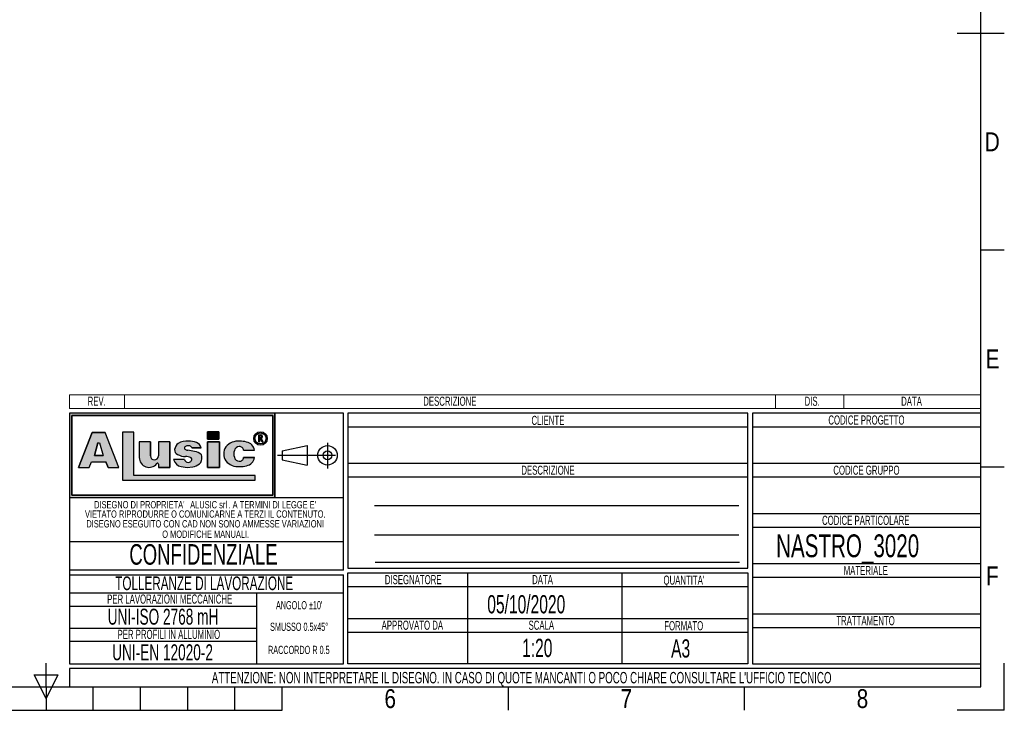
# Model space of a CAD drawing. Header units: millimetres. Extents: x 0 to 420, y 0 to 297.
# Tile 3 of 7: x 204 to 420, y 0 to 151. Entities that reach past the tile are written whole.
import ezdxf
from ezdxf.enums import TextEntityAlignment as Align

# ---------------------------------------------------------------- set-up
doc = ezdxf.new("R2010")
doc.units = ezdxf.units.MM
doc.linetypes.add('CENTERX2', pattern=[20.319999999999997, 12.7, -2.54, 2.54, -2.54])
doc.layers.add('CARTIGLIO', color=140, linetype='Continuous')
doc.styles.add('SLDTEXTSTYLE0', font='TXT', dxfattribs={"width": 0.6382978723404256})
doc.styles.add('SLDTEXTSTYLE1', font='TXT', dxfattribs={"width": 0.675})
doc.styles.add('SLDTEXTSTYLE2', font='TXT', dxfattribs={"width": 0.8214676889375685})

# ---------------------------------------------------------------- blocks, each defined once
blk = doc.blocks.new('SW_NOTE_0')
at = {"layer": 'CARTIGLIO', "color": 0, "insert": (1.968085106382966, 2.578135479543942), "char_height": 2, "attachment_point": 2, "style": 'SLDTEXTSTYLE0'}
blk.add_mtext('DIS.', dxfattribs=at)
blk = doc.blocks.new('SW_NOTE_0_1')
at = {"layer": 'CARTIGLIO', "color": 0, "insert": (7.101063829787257, 2.578135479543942), "char_height": 2, "attachment_point": 2, "style": 'SLDTEXTSTYLE0'}
blk.add_mtext('DESCRIZIONE', dxfattribs=at)
blk = doc.blocks.new('SW_NOTE_0_2')
at = {"layer": 'CARTIGLIO', "color": 0, "insert": (2.845744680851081, 2.578135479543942), "char_height": 2, "attachment_point": 2, "style": 'SLDTEXTSTYLE0'}
blk.add_mtext('DATA', dxfattribs=at)
blk = doc.blocks.new('SW_NOTE_0_3')
at = {"layer": 'CARTIGLIO', "color": 0, "insert": (2.34042553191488, 2.578135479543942), "char_height": 2, "attachment_point": 2, "style": 'SLDTEXTSTYLE0'}
blk.add_mtext('REV.', dxfattribs=at)
blk = doc.blocks.new('SW_NOTE_0_4')
at = {"layer": 'CARTIGLIO', "color": 0, "insert": (14.05585106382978, 4.511737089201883), "char_height": 3.5, "attachment_point": 2, "style": 'SLDTEXTSTYLE0'}
blk.add_mtext('UNI-EN 12020-2', dxfattribs=at)
blk = doc.blocks.new('SW_NOTE_0_5')
at = {"layer": 'CARTIGLIO', "color": 0, "insert": (13.85638297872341, 2.578135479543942), "char_height": 2, "attachment_point": 2, "style": 'SLDTEXTSTYLE0'}
blk.add_mtext('PER PROFILI IN ALLUMINIO', dxfattribs=at)
blk = doc.blocks.new('SW_NOTE_0_6')
at = {"layer": 'CARTIGLIO', "color": 0, "insert": (15.68484042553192, 4.511737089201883), "char_height": 3.5, "attachment_point": 2, "style": 'SLDTEXTSTYLE0'}
blk.add_mtext('UNI-ISO 2768 mH', dxfattribs=at)
blk = doc.blocks.new('SW_NOTE_0_7')
at = {"layer": 'CARTIGLIO', "color": 0, "insert": (18.30319148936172, 2.578135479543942), "char_height": 2, "attachment_point": 2, "style": 'SLDTEXTSTYLE0'}
blk.add_mtext('PER LAVORAZIONI MECCANICHE', dxfattribs=at)
blk = doc.blocks.new('SW_NOTE_0_8')
at = {"layer": 'CARTIGLIO', "color": 0, "insert": (8.569148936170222, 2.320321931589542), "char_height": 1.8, "attachment_point": 2, "style": 'SLDTEXTSTYLE0'}
blk.add_mtext('RACCORDO R 0.5', dxfattribs=at)
blk = doc.blocks.new('SW_NOTE_0_9')
at = {"layer": 'CARTIGLIO', "color": 0, "char_height": 1.6, "attachment_point": 2, "style": 'SLDTEXTSTYLE0'}
for s, insert in [('ALUSIC srl', (25.45120500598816, 2.062508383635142)), ("DISEGNO DI PROPRIETA'", (10.27659574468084, 2.062508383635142)), (". A TERMINI DI LEGGE E'", (39.41078027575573, 2.062508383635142))]:
    blk.add_mtext(s, dxfattribs=dict(at, insert=insert))
blk = doc.blocks.new('SW_NOTE_0_10')
at = {"layer": 'CARTIGLIO', "color": 0, "insert": (10.40425531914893, 2.062508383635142), "char_height": 1.6, "attachment_point": 2, "style": 'SLDTEXTSTYLE0'}
blk.add_mtext('O MODIFICHE MANUALI.', dxfattribs=at)
blk = doc.blocks.new('SW_NOTE_0_11')
at = {"layer": 'CARTIGLIO', "color": 0, "insert": (7.587765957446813, 2.320321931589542), "char_height": 1.8, "attachment_point": 2, "style": 'SLDTEXTSTYLE0'}
blk.add_mtext('SMUSSO 0.5x45°', dxfattribs=at)
blk = doc.blocks.new('SW_NOTE_0_12')
at = {"layer": 'CARTIGLIO', "color": 0, "insert": (27.3404255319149, 2.062508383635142), "char_height": 1.6, "attachment_point": 2, "style": 'SLDTEXTSTYLE0'}
blk.add_mtext('VIETATO RIPRODURRE O COMUNICARNE A TERZI IL CONTENUTO.', dxfattribs=at)
blk = doc.blocks.new('SW_NOTE_0_13')
at = {"layer": 'CARTIGLIO', "color": 0, "insert": (28.04255319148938, 2.062508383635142), "char_height": 1.6, "attachment_point": 2, "style": 'SLDTEXTSTYLE0'}
blk.add_mtext('DISEGNO ESEGUITO CON CAD NON SONO AMMESSE VARIAZIONI', dxfattribs=at)
blk = doc.blocks.new('SW_NOTE_0_14')
at = {"layer": 'CARTIGLIO', "color": 0, "insert": (21.07265624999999, 5.800804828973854), "char_height": 4.500000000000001, "attachment_point": 2, "style": 'SLDTEXTSTYLE1'}
blk.add_mtext('CONFIDENZIALE', dxfattribs=at)
blk = doc.blocks.new('SW_NOTE_0_15')
at = {"layer": 'CARTIGLIO', "color": 0, "insert": (23.93617021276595, 3.867203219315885), "char_height": 3, "attachment_point": 2, "style": 'SLDTEXTSTYLE0'}
blk.add_mtext('TOLLERANZE DI LAVORAZIONE', dxfattribs=at)
blk = doc.blocks.new('SW_NOTE_0_16')
at = {"layer": 'CARTIGLIO', "color": 0, "insert": (6.67819148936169, 2.320321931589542), "char_height": 1.8, "attachment_point": 2, "style": 'SLDTEXTSTYLE0'}
blk.add_mtext("ANGOLO ±10'", dxfattribs=at)
blk = doc.blocks.new('SW_NOTE_0_17')
at = {"layer": 'CARTIGLIO', "color": 0, "insert": (10.69148936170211, 2.578135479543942), "char_height": 2, "attachment_point": 2, "style": 'SLDTEXTSTYLE0'}
blk.add_mtext('CODICE PROGETTO', dxfattribs=at)
blk = doc.blocks.new('SW_NOTE_0_18')
at = {"layer": 'CARTIGLIO', "color": 0, "insert": (9.547872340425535, 2.578135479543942), "char_height": 2, "attachment_point": 2, "style": 'SLDTEXTSTYLE0'}
blk.add_mtext('CODICE GRUPPO', dxfattribs=at)
blk = doc.blocks.new('SW_NOTE_0_19')
at = {"layer": 'CARTIGLIO', "color": 0, "insert": (12.15425531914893, 2.578135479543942), "char_height": 2, "attachment_point": 2, "style": 'SLDTEXTSTYLE0'}
blk.add_mtext('CODICE PARTICOLARE', dxfattribs=at)
blk = doc.blocks.new('SW_NOTE_0_20')
at = {"layer": 'CARTIGLIO', "color": 0, "insert": (5.691489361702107, 2.578135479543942), "char_height": 2, "attachment_point": 2, "style": 'SLDTEXTSTYLE0'}
blk.add_mtext('MATERIALE', dxfattribs=at)
blk = doc.blocks.new('SW_NOTE_0_21')
at = {"layer": 'CARTIGLIO', "color": 0, "insert": (4.228723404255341, 2.578135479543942), "char_height": 2, "attachment_point": 2, "style": 'SLDTEXTSTYLE0'}
blk.add_mtext('CLIENTE', dxfattribs=at)
blk = doc.blocks.new('SW_NOTE_0_22')
at = {"layer": 'CARTIGLIO', "color": 0, "insert": (7.101063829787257, 2.578135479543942), "char_height": 2, "attachment_point": 2, "style": 'SLDTEXTSTYLE0'}
blk.add_mtext('DESCRIZIONE', dxfattribs=at)
blk = doc.blocks.new('SW_NOTE_0_23')
at = {"layer": 'CARTIGLIO', "color": 0, "insert": (5.558510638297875, 2.578135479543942), "char_height": 2, "attachment_point": 2, "style": 'SLDTEXTSTYLE0'}
blk.add_mtext("QUANTITA'", dxfattribs=at)
blk = doc.blocks.new('SW_NOTE_0_24')
at = {"layer": 'CARTIGLIO', "color": 0, "insert": (2.845744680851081, 2.578135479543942), "char_height": 2, "attachment_point": 2, "style": 'SLDTEXTSTYLE0'}
blk.add_mtext('DATA', dxfattribs=at)
blk = doc.blocks.new('SW_NOTE_0_25')
at = {"layer": 'CARTIGLIO', "color": 0, "insert": (7.606382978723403, 2.578135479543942), "char_height": 2, "attachment_point": 2, "style": 'SLDTEXTSTYLE0'}
blk.add_mtext('DISEGNATORE', dxfattribs=at)
blk = doc.blocks.new('SW_NOTE_0_26')
at = {"layer": 'CARTIGLIO', "color": 0, "insert": (5.398936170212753, 2.578135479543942), "char_height": 2, "attachment_point": 2, "style": 'SLDTEXTSTYLE0'}
blk.add_mtext('FORMATO', dxfattribs=at)
blk = doc.blocks.new('SW_NOTE_0_27')
at = {"layer": 'CARTIGLIO', "color": 0, "insert": (8.670212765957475, 2.578135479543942), "char_height": 2, "attachment_point": 2, "style": 'SLDTEXTSTYLE0'}
blk.add_mtext('APPROVATO DA', dxfattribs=at)
blk = doc.blocks.new('SW_NOTE_0_28')
at = {"layer": 'CARTIGLIO', "color": 0, "insert": (3.510638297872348, 2.578135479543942), "char_height": 2, "attachment_point": 2, "style": 'SLDTEXTSTYLE0'}
blk.add_mtext('SCALA', dxfattribs=at)
blk = doc.blocks.new('SW_NOTE_0_29')
at = {"layer": 'CARTIGLIO', "color": 0, "insert": (85.40558510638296, 3.222669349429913), "char_height": 2.5, "attachment_point": 2, "style": 'SLDTEXTSTYLE0'}
blk.add_mtext("ATTENZIONE: NON INTERPRETARE IL DISEGNO. IN CASO DI QUOTE MANCANTI O POCO CHIARE CONSULTARE L'UFFICIO TECNICO", dxfattribs=at)
blk = doc.blocks.new('SW_NOTE_0_30')
at = {"layer": 'CARTIGLIO', "color": 0, "insert": (7.526595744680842, 2.578135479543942), "char_height": 2, "attachment_point": 2, "style": 'SLDTEXTSTYLE0'}
blk.add_mtext('TRATTAMENTO', dxfattribs=at)
blk = doc.blocks.new('Cartiglio ALUSIC particolari STD')
at = {"layer": 'CARTIGLIO'}
h = blk.add_hatch(color=256, dxfattribs=at)
h.paths.add_polyline_path([(175.6752307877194, 247.7132947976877), (175.6752307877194, 229.2132947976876), (220.6752307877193, 229.2132947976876), (220.6752307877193, 247.7132947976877)], flags=0)
h.paths.add_polyline_path([(176.1752307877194, 229.7132947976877), (176.1752307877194, 247.2132947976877), (220.1752307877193, 247.2132947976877), (220.1752307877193, 229.7132947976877)], flags=0)
h = blk.add_hatch(color=256, dxfattribs=at)
h.paths.add_polyline_path([(179.9963944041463, 235.8207167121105), (180.465276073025, 237.0349162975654), (183.6345063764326, 237.0349162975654), (184.103388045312, 235.8207167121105), (186.455199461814, 235.8207167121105), (183.4874420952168, 243.5059174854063), (180.6123403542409, 243.5059174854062), (177.6445829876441, 235.8207167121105)], flags=0)
h.paths.add_polyline_path([(181.1002992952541, 238.4359343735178), (181.8750070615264, 241.1689926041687), (182.2247753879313, 241.1689926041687), (182.9994831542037, 238.4359343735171)], flags=0)
for points in [[(189.726070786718, 243.5099477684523), (187.2568362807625, 243.5099477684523), (187.2568362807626, 232.9839336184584), (216.346566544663, 232.9839336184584), (216.346566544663, 234.0739837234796), (189.726070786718, 234.0739837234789)], [(205.9157645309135, 243.6451419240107), (205.9157645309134, 242.0388308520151), (208.4026610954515, 242.0388308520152), (208.4026610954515, 243.6451419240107)], [(208.4880238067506, 241.3950893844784), (205.9157645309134, 241.3950893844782), (205.9157645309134, 235.8207167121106), (208.4880238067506, 235.8207167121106)]]:
    blk.add_hatch(color=256, dxfattribs=at).paths.add_polyline_path(points, flags=0)
h = blk.add_hatch(color=256, dxfattribs=at)
edge = h.paths.add_edge_path(flags=0)
edge.add_arc((217.4963133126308, 242.1652733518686), 1.479868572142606, 0, 360)
edge = h.paths.add_edge_path(flags=0)
edge.add_arc((217.4963133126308, 242.1652733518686), 1.214864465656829, 0, 360)
h = blk.add_hatch(color=256, dxfattribs=at)
edge = h.paths.add_edge_path(flags=0)
edge.add_arc((217.5944506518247, 242.5818626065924), 0.3723980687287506, 277.1406326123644, 450.0000000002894)
edge.add_line((217.5944506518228, 242.9542606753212), (217.1543350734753, 242.9542606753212))
edge.add_line((217.1543350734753, 242.9542606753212), (217.1543350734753, 241.4023140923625))
edge.add_line((217.1543350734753, 241.4023140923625), (217.3097420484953, 241.4023140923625))
edge.add_line((217.3097420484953, 241.4023140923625), (217.3097420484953, 242.2094645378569))
edge.add_line((217.3097420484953, 242.2094645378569), (217.4681345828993, 242.2094645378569))
edge.add_line((217.4681345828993, 242.2094645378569), (217.8753428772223, 241.4023140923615))
edge.add_line((217.8753428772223, 241.4023140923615), (218.0494071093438, 241.4023140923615))
edge.add_line((218.0494071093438, 241.4023140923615), (217.6407416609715, 242.212352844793))
edge = h.paths.add_edge_path(flags=0)
edge.add_line((217.3097420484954, 242.7988537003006), (217.5944506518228, 242.7988537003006))
edge.add_arc((217.5944506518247, 242.5818626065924), 0.2169910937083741, -90.00000000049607, 90.00000000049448, ccw=False)
edge.add_line((217.5944506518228, 242.3648715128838), (217.3097420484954, 242.3648715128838))
edge.add_line((217.3097420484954, 242.3648715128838), (217.3097420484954, 242.7988537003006))
h = blk.add_hatch(color=256, dxfattribs=at)
edge = h.paths.add_edge_path(flags=0)
edge.add_arc((194.2619790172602, 238.3328699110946), 0.8721260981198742, 180, 360, ccw=False)
edge.add_line((193.3898529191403, 238.3328699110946), (193.3898529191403, 241.3950893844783))
edge.add_line((193.3898529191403, 241.3950893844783), (190.9285191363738, 241.3950893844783))
edge.add_line((190.9285191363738, 241.3950893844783), (190.9285191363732, 237.9783312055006))
edge.add_arc((193.0861336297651, 237.9783312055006), 2.157614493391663, 180, 321.9680973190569)
edge.add_arc((194.9391651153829, 236.5289220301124), 0.1949400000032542, 3.751097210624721e-10, 141.9680973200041, ccw=False)
edge.add_line((195.1341051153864, 236.5289220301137), (195.1341051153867, 235.8207167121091))
edge.add_line((195.1341051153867, 235.8207167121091), (197.6148195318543, 235.8207167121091))
edge.add_line((197.6148195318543, 235.8207167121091), (197.6148195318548, 241.3950893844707))
edge.add_line((197.6148195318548, 241.3950893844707), (195.1341051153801, 241.3950893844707))
edge.add_line((195.1341051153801, 241.3950893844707), (195.1341051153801, 238.3328699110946))
h = blk.add_hatch(color=256, dxfattribs=at)
edge = h.paths.add_edge_path(flags=0)
edge.add_line((201.4260816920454, 235.8017439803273), (202.6657446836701, 235.9456470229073))
edge.add_arc((202.329266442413, 238.631519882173), 2.706867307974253, 277.1406456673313, 311.0032214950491)
edge.add_arc((203.4500368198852, 237.5679483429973), 1.178212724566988, 303.7868133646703, 347.8980612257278)
edge.add_arc((202.7591436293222, 237.8600682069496), 1.920162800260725, 343.693523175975, 381.4193527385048)
edge.add_arc((202.6211329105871, 236.5671389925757), 2.77207698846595, 46.00269433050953, 81.2509677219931)
edge.add_arc((194.8645641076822, 197.2610710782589), 42.83386613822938, 78.993004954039, 81.01866969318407)
edge.add_arc((201.791685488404, 241.2254031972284), 1.672976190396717, 238.7770991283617, 261.74465207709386, ccw=False)
edge.add_arc((201.2153024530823, 240.0677304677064), 0.3988810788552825, 114.64010585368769, 223.1865854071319, ccw=False)
edge.add_arc((201.6334056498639, 239.1857459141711), 1.374925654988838, 90.51660503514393, 115.1534325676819, ccw=False)
edge.add_arc((201.6831021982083, 239.5760411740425), 0.986530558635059, 50.694882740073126, 93.60864602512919, ccw=False)
edge.add_arc((201.9697940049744, 239.9445101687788), 0.519939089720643, 14.547573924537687, 49.4198797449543, ccw=False)
edge.add_line((202.4730635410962, 240.0751104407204), (204.4675927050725, 240.0751104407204))
edge.add_arc((203.0576035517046, 239.9357336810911), 1.416861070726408, 5.64532107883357, 71.38339334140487)
edge.add_arc((201.7960014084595, 236.355567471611), 5.212710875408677, 70.80435731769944, 90.86664277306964)
edge.add_arc((201.3918249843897, 237.7332340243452), 3.848224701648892, 85.15036290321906, 119.91204055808)
edge.add_arc((200.4630711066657, 239.596929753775), 1.774008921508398, 123.9309471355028, 174.9914571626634)
edge.add_arc((199.7112523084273, 239.6370426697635), 1.021881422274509, 173.5516105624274, 249.3813116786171)
edge.add_arc((201.1522143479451, 241.6000363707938), 3.430150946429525, 238.332046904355, 269.1908231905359)
edge.add_arc((201.2712411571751, 236.022650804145), 2.154096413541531, 64.99796384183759, 94.45891481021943, ccw=False)
edge.add_arc((202.0592687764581, 237.5956085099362), 0.398545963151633, -35.58612148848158, 72.11412463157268, ccw=False)
edge.add_arc((201.6903477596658, 237.6535955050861), 0.7512299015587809, 245.201083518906, 337.29941344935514, ccw=False)
edge.add_arc((201.6384661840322, 237.7297070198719), 0.8024620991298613, 192.55915917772, 250.8523518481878, ccw=False)
edge.add_line((200.8552053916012, 237.5552136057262), (198.4723136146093, 237.5552136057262))
edge.add_arc((200.5696156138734, 238.1164948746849), 2.1711085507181, 194.982434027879, 258.3364147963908)
edge.add_line((200.1306936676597, 235.9902164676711), (201.4260816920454, 235.8017439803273))
h = blk.add_hatch(color=256, dxfattribs=at)
edge = h.paths.add_edge_path(flags=0)
edge.add_arc((212.8489752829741, 238.2774034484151), 1.095489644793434, 191.1589777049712, 269.92854925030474, ccw=False)
edge.add_arc((213.9973597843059, 238.7808861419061), 2.335462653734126, 162.1599290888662, 197.8400709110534, ccw=False)
edge.add_arc((212.8489752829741, 239.284368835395), 1.095489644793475, 90.0714507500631, 168.8410222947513, ccw=False)
edge.add_arc((212.9558587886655, 239.5292842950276), 0.8574339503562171, 2.5666577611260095, 97.25285314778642, ccw=False)
edge.add_line((213.8124325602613, 239.5676816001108), (216.1889448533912, 239.5676816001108))
edge.add_arc((214.1254209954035, 239.3204036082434), 2.078287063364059, 6.833333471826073, 81.00039250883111)
edge.add_arc((213.0403652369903, 236.4056797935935), 5.163706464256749, 74.15176759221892, 91.31975036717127)
edge.add_arc((212.577937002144, 238.1509364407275), 3.434301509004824, 84.2596919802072, 140.8312604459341)
edge.add_arc((212.2748599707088, 238.7808861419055), 2.817144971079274, 146.8823062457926, 213.1176937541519)
edge.add_arc((212.5779370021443, 239.4108358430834), 3.434301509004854, 219.1687395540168, 275.7403080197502)
edge.add_arc((213.0403652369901, 241.1560924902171), 5.163706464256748, 268.6802496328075, 285.8482324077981)
edge.add_arc((214.1254209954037, 238.2413686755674), 2.078287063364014, 278.9996074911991, 353.1666665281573)
edge.add_line((216.1889448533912, 237.9940906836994), (213.8124325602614, 237.9940906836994))
edge.add_arc((212.9558587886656, 238.0324879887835), 0.8574339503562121, 262.7471468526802, 357.4333422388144, ccw=False)
at = {"color": 161, "linetype": 'Continuous', "lineweight": 18}
for p, q in [((175.6752307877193, 248.7132947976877), (175.6752307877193, 251.7132947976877)), ((175.6752307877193, 251.7132947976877), (375.3252307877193, 251.7132947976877)), ((187.6752307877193, 251.7132947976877), (187.6752307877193, 248.7132947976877)), ((330.3252307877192, 251.7132947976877), (330.3252307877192, 248.7132947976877)), ((345.3252307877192, 251.7132947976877), (345.3252307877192, 248.7132947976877)), ((375.3252307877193, 248.7132947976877), (375.3252307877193, 251.7132947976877)), ((175.6752307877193, 248.7132947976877), (375.3252307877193, 248.7132947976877))]:
    blk.add_line(p, q, dxfattribs=at)
at = {"layer": 'CARTIGLIO'}
for p, q in [((175.6752307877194, 247.7132947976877), (175.6752307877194, 229.2132947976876)), ((175.6752307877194, 247.7132947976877), (175.6752307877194, 192.7132947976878)), ((235.6752307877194, 247.7132947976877), (175.6752307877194, 247.7132947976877)), ((220.6752307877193, 247.7132947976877), (175.6752307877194, 247.7132947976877)), ((175.6752307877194, 247.7132947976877), (175.6752307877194, 229.2132947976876)), ((175.6752307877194, 247.7132947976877), (175.6752307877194, 213.2641084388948)), ((176.1752307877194, 229.7132947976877), (176.1752307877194, 247.2132947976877)), ((176.1752307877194, 247.2132947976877), (176.1752307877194, 229.7132947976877)), ((176.1752307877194, 247.2132947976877), (220.1752307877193, 247.2132947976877)), ((220.1752307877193, 247.2132947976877), (176.1752307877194, 247.2132947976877)), ((220.1752307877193, 247.2132947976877), (220.1752307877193, 229.7132947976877)), ((220.1752307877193, 229.7132947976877), (220.1752307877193, 247.2132947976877)), ((220.6752307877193, 229.2132947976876), (220.6752307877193, 247.7132947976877)), ((220.6752307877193, 247.7132947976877), (220.6752307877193, 229.2132947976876)), ((235.6752307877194, 213.2641084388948), (235.6752307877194, 247.7132947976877)), ((324.3252307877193, 247.7132947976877), (236.6752307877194, 247.7132947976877)), ((236.6752307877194, 247.7132947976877), (236.6752307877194, 213.7132947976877)), ((324.3252307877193, 213.7132947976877), (324.3252307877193, 247.7132947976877)), ((375.3252307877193, 247.7132947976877), (325.3252307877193, 247.7132947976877)), ((325.3252307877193, 247.7132947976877), (325.3252307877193, 192.7132947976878)), ((375.3252307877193, 192.7132947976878), (375.3252307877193, 247.7132947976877)), ((236.6752307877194, 244.7132947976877), (324.3252307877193, 244.7132947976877)), ((325.3252307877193, 244.7132947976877), (375.3252307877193, 244.7132947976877)), ((180.6123403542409, 243.5059174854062), (177.6445829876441, 235.8207167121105)), ((177.6445829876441, 235.8207167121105), (180.6123403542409, 243.5059174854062)), ((183.4874420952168, 243.5059174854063), (180.6123403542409, 243.5059174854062)), ((180.6123403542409, 243.5059174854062), (183.4874420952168, 243.5059174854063)), ((186.455199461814, 235.8207167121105), (183.4874420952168, 243.5059174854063)), ((186.455199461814, 235.8207167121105), (183.4874420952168, 243.5059174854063)), ((189.726070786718, 243.5099477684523), (187.2568362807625, 243.5099477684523)), ((187.2568362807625, 243.5099477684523), (187.2568362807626, 232.9839336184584)), ((189.726070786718, 243.5099477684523), (187.2568362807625, 243.5099477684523)), ((187.2568362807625, 243.5099477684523), (187.2568362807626, 232.9839336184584)), ((189.726070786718, 234.0739837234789), (189.726070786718, 243.5099477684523)), ((189.726070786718, 234.0739837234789), (189.726070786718, 243.5099477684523)), ((208.4026610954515, 243.6451419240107), (205.9157645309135, 243.6451419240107)), ((205.9157645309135, 243.6451419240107), (205.9157645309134, 242.0388308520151)), ((205.9157645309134, 242.0388308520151), (205.9157645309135, 243.6451419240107)), ((205.9157645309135, 243.6451419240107), (208.4026610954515, 243.6451419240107)), ((205.9157645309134, 242.0388308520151), (208.4026610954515, 242.0388308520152)), ((208.4026610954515, 242.0388308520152), (205.9157645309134, 242.0388308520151)), ((208.4026610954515, 243.6451419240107), (208.4026610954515, 242.0388308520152)), ((208.4026610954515, 242.0388308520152), (208.4026610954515, 243.6451419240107)), ((217.1543350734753, 241.4023140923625), (217.1543350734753, 242.9542606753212)), ((217.1543350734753, 241.4023140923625), (217.1543350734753, 242.9542606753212)), ((217.1543350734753, 242.9542606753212), (217.5944506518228, 242.9542606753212)), ((217.1543350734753, 242.9542606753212), (217.5944506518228, 242.9542606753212)), ((217.3097420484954, 242.7988537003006), (217.5944506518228, 242.7988537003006)), ((217.3097420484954, 242.3648715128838), (217.3097420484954, 242.7988537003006)), ((217.3097420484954, 242.3648715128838), (217.3097420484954, 242.7988537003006)), ((217.3097420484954, 242.7988537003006), (217.5944506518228, 242.7988537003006)), ((217.3097420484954, 242.3648715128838), (217.5944506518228, 242.3648715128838)), ((217.5944506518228, 242.3648715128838), (217.3097420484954, 242.3648715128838)), ((217.3097420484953, 242.2094645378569), (217.3097420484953, 241.4023140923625)), ((217.3097420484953, 241.4023140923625), (217.3097420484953, 242.2094645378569)), ((217.4681345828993, 242.2094645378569), (217.3097420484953, 242.2094645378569)), ((217.3097420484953, 242.2094645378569), (217.4681345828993, 242.2094645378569)), ((217.8753428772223, 241.4023140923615), (217.4681345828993, 242.2094645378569)), ((217.4681345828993, 242.2094645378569), (217.8753428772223, 241.4023140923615)), ((217.6407416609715, 242.212352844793), (218.0494071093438, 241.4023140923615)), ((217.6407416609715, 242.212352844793), (218.0494071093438, 241.4023140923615)), ((181.1002992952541, 238.4359343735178), (181.8750070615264, 241.1689926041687)), ((181.8750070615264, 241.1689926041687), (181.1002992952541, 238.4359343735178)), ((181.8750070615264, 241.1689926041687), (182.2247753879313, 241.1689926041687)), ((181.8750070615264, 241.1689926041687), (182.2247753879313, 241.1689926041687)), ((182.2247753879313, 241.1689926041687), (182.9994831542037, 238.4359343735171)), ((182.2247753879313, 241.1689926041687), (182.9994831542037, 238.4359343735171)), ((190.9285191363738, 241.3950893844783), (190.9285191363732, 237.9783312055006)), ((193.3898529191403, 241.3950893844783), (190.9285191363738, 241.3950893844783)), ((193.3898529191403, 241.3950893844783), (190.9285191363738, 241.3950893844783)), ((190.9285191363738, 241.3950893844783), (190.9285191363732, 237.9783312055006)), ((193.3898529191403, 238.3328699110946), (193.3898529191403, 241.3950893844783)), ((193.3898529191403, 241.3950893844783), (193.3898529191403, 238.3328699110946)), ((197.6148195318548, 241.3950893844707), (195.1341051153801, 241.3950893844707)), ((195.1341051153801, 241.3950893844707), (195.1341051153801, 238.3328699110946)), ((195.1341051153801, 241.3950893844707), (195.1341051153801, 238.3328699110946)), ((197.6148195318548, 241.3950893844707), (195.1341051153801, 241.3950893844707)), ((197.6148195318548, 241.3950893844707), (197.6148195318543, 235.8207167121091)), ((197.6148195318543, 235.8207167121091), (197.6148195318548, 241.3950893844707)), ((202.4730635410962, 240.0751104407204), (204.4675927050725, 240.0751104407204)), ((204.4675927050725, 240.0751104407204), (202.4730635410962, 240.0751104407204)), ((208.4880238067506, 241.3950893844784), (205.9157645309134, 241.3950893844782)), ((205.9157645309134, 241.3950893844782), (205.9157645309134, 235.8207167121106)), ((205.9157645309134, 241.3950893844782), (208.4880238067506, 241.3950893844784)), ((205.9157645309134, 235.8207167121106), (205.9157645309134, 241.3950893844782)), ((208.4880238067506, 235.8207167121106), (208.4880238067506, 241.3950893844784)), ((208.4880238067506, 241.3950893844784), (208.4880238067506, 235.8207167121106)), ((213.8124325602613, 239.5676816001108), (216.1889448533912, 239.5676816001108)), ((213.8124325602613, 239.5676816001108), (216.1889448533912, 239.5676816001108)), ((217.1543350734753, 241.4023140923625), (217.3097420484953, 241.4023140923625)), ((217.3097420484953, 241.4023140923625), (217.1543350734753, 241.4023140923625)), ((217.8753428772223, 241.4023140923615), (218.0494071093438, 241.4023140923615)), ((218.0494071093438, 241.4023140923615), (217.8753428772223, 241.4023140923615)), ((222.2665680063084, 239.420334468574), (227.759141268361, 240.6015329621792)), ((227.759141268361, 240.6015329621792), (227.7591412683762, 236.3250566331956)), ((182.9994831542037, 238.4359343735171), (181.1002992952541, 238.4359343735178)), ((181.1002992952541, 238.4359343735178), (182.9994831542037, 238.4359343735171)), ((200.8552053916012, 237.5552136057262), (198.4723136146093, 237.5552136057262)), ((200.8552053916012, 237.5552136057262), (198.4723136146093, 237.5552136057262)), ((216.1889448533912, 237.9940906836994), (213.8124325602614, 237.9940906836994)), ((213.8124325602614, 237.9940906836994), (216.1889448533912, 237.9940906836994)), ((222.2665680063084, 239.420334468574), (222.2665680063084, 237.5062551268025)), ((222.2665680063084, 237.5062551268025), (227.7591412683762, 236.3250566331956)), ((177.6445829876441, 235.8207167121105), (179.9963944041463, 235.8207167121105)), ((177.6445829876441, 235.8207167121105), (179.9963944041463, 235.8207167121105)), ((179.9963944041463, 235.8207167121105), (180.465276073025, 237.0349162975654)), ((179.9963944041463, 235.8207167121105), (180.465276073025, 237.0349162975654)), ((180.465276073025, 237.0349162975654), (183.6345063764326, 237.0349162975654)), ((180.465276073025, 237.0349162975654), (183.6345063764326, 237.0349162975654)), ((184.103388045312, 235.8207167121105), (183.6345063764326, 237.0349162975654)), ((183.6345063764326, 237.0349162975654), (184.103388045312, 235.8207167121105)), ((184.103388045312, 235.8207167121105), (186.455199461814, 235.8207167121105)), ((184.103388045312, 235.8207167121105), (186.455199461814, 235.8207167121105)), ((195.1341051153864, 236.5289220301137), (195.1341051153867, 235.8207167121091)), ((195.1341051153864, 236.5289220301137), (195.1341051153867, 235.8207167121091)), ((195.1341051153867, 235.8207167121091), (197.6148195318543, 235.8207167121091)), ((197.6148195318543, 235.8207167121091), (195.1341051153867, 235.8207167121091)), ((200.1306936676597, 235.9902164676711), (201.4260816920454, 235.8017439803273)), ((200.1306936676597, 235.9902164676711), (201.4260816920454, 235.8017439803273)), ((201.4260816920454, 235.8017439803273), (202.6657446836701, 235.9456470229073)), ((201.4260816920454, 235.8017439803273), (202.6657446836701, 235.9456470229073)), ((205.9157645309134, 235.8207167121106), (208.4880238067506, 235.8207167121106)), ((208.4880238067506, 235.8207167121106), (205.9157645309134, 235.8207167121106)), ((236.6752307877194, 236.7132947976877), (324.3252307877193, 236.7132947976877)), ((325.3252307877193, 236.7132947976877), (375.3252307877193, 236.7132947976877)), ((216.346566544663, 234.0739837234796), (189.726070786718, 234.0739837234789)), ((216.346566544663, 234.0739837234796), (189.726070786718, 234.0739837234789)), ((216.346566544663, 232.9839336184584), (216.346566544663, 234.0739837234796)), ((216.346566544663, 232.9839336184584), (216.346566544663, 234.0739837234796)), ((236.6752307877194, 233.7132947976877), (324.3252307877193, 233.7132947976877)), ((325.3252307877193, 233.7132947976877), (375.3252307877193, 233.7132947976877)), ((187.2568362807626, 232.9839336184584), (216.346566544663, 232.9839336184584)), ((187.2568362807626, 232.9839336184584), (216.346566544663, 232.9839336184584)), ((175.6752307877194, 229.2132947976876), (220.6752307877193, 229.2132947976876)), ((175.6752307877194, 229.2132947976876), (235.6752307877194, 229.2132947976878)), ((220.1752307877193, 229.7132947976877), (176.1752307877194, 229.7132947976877)), ((176.1752307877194, 229.7132947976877), (220.1752307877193, 229.7132947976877)), ((322.3252307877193, 227.3799614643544), (242.5002307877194, 227.3799614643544)), ((325.3252307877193, 225.7132947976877), (375.3252307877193, 225.7132947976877)), ((325.3252307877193, 222.7132947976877), (375.3252307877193, 222.7132947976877)), ((242.5002307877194, 221.0217416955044), (322.3252307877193, 221.0217416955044)), ((235.6752307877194, 219.4779138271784), (175.6752307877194, 219.4779138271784)), ((236.6752307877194, 213.7132947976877), (324.3252307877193, 213.7132947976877)), ((242.6228336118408, 215.0313303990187), (322.4478336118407, 215.0313303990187)), ((325.3252307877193, 214.7132947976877), (375.3252307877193, 214.7132947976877)), ((235.6752307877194, 213.2641084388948), (175.6752307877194, 213.2641084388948)), ((175.6752307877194, 212.2641084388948), (235.6752307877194, 212.2641084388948)), ((175.6752307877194, 212.2641084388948), (175.6752307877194, 192.7132947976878)), ((235.6752307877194, 192.7132947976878), (235.6752307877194, 212.2641084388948)), ((236.6752307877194, 212.7132947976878), (324.3252307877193, 212.7132947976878)), ((236.6752307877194, 192.7132947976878), (236.6752307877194, 212.7132947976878)), ((262.8472277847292, 212.7132947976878), (262.8472277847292, 192.7132947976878)), ((296.6722277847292, 212.7132947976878), (296.6722277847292, 192.7132947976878)), ((324.3252307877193, 212.7132947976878), (324.3252307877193, 192.7132947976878)), ((325.3252307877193, 211.7132947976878), (375.3252307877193, 211.7132947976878)), ((236.6752307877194, 209.7132947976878), (324.3252307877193, 209.7132947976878)), ((235.6612716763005, 208.2042541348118), (175.6612716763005, 208.2042541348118)), ((216.684767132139, 192.7132947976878), (216.684767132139, 208.2042541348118)), ((175.6752307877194, 205.3858848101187), (216.684767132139, 205.3858848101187)), ((325.3252307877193, 203.7132947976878), (375.3252307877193, 203.7132947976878)), ((236.6752307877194, 202.7132947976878), (324.3252307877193, 202.7132947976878)), ((325.3252307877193, 200.7132947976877), (375.3252307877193, 200.7132947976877)), ((216.684767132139, 200.4587744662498), (175.6752307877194, 200.4587744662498)), ((236.6752307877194, 199.7132947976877), (324.3252307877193, 199.7132947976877)), ((175.6891898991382, 197.6792182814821), (216.6987262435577, 197.6792182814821)), ((175.6752307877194, 192.7132947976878), (235.6752307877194, 192.7132947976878)), ((324.3252307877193, 192.7132947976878), (236.6752307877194, 192.7132947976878)), ((325.3252307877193, 192.7132947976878), (375.3252307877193, 192.7132947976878)), ((375.3252307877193, 191.7132947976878), (175.6752307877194, 191.7132947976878)), ((175.6752307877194, 191.7132947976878), (175.6752307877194, 187.7132947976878)), ((375.3252307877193, 187.7132947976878), (375.3252307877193, 191.7132947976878)), ((175.6752307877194, 187.7132947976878), (375.3252307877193, 187.7132947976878))]:
    blk.add_line(p, q, dxfattribs=at)
at = {"layer": 'CARTIGLIO', "linetype": 'CENTERX2'}
for p, q in [((232.1939749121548, 241.2151324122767), (232.1939749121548, 235.5497603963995)), ((221.2625504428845, 238.4632947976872), (235.0879111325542, 238.4632947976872))]:
    blk.add_line(p, q, dxfattribs=at)
at = {"layer": 'CARTIGLIO', "linetype": 'Continuous'}
blk.add_line((175.6736628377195, 187.7132947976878), (375.3252307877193, 187.7132947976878), dxfattribs=at)
at = {"layer": 'CARTIGLIO'}
for centre, radius in [((217.4963133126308, 242.1652733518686), 1.479868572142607), ((217.4963133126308, 242.1652733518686), 1.479868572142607), ((217.4963133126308, 242.1652733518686), 1.214864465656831), ((217.4963133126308, 242.1652733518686), 1.214864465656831), ((232.1939749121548, 238.4632947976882), 2.138238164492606), ((232.1939749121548, 238.4632947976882), 0.9570396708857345)]:
    blk.add_circle(centre, radius, dxfattribs=at)
for centre, radius, start, end in [((217.5944506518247, 242.5818626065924), 0.3723980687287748, 277.1406326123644, 90.00000000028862), ((217.5944506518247, 242.5818626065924), 0.3723980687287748, 277.1406326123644, 90.00000000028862), ((217.5944506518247, 242.5818626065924), 0.2169910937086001, 269.9999999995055, 90.00000000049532), ((217.5944506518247, 242.5818626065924), 0.2169910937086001, 269.9999999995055, 90.00000000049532), ((199.7112523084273, 239.6370426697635), 1.021881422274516, 173.5516105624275, 249.381311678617), ((199.7112523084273, 239.6370426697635), 1.021881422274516, 173.5516105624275, 249.381311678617), ((200.4630711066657, 239.596929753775), 1.774008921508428, 123.9309471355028, 174.9914571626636), ((200.4630711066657, 239.596929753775), 1.774008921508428, 123.9309471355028, 174.9914571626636), ((201.3918249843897, 237.7332340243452), 3.848224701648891, 85.15036290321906, 119.91204055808), ((201.3918249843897, 237.7332340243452), 3.848224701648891, 85.15036290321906, 119.91204055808), ((201.2153024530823, 240.0677304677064), 0.3988810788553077, 114.6401058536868, 223.1865854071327), ((201.2153024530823, 240.0677304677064), 0.3988810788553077, 114.6401058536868, 223.1865854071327), ((201.791685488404, 241.2254031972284), 1.672976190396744, 238.7770991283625, 261.7446520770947), ((201.791685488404, 241.2254031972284), 1.672976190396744, 238.7770991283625, 261.7446520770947), ((201.6334056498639, 239.1857459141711), 1.374925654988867, 90.51660503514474, 115.1534325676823), ((201.6334056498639, 239.1857459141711), 1.374925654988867, 90.51660503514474, 115.1534325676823), ((194.8645641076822, 197.2610710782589), 42.8338661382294, 78.993004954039, 81.01866969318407), ((194.8645641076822, 197.2610710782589), 42.8338661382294, 78.993004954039, 81.01866969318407), ((201.6831021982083, 239.5760411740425), 0.9865305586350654, 50.69488274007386, 93.60864602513), ((201.6831021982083, 239.5760411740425), 0.9865305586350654, 50.69488274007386, 93.60864602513), ((201.7960014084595, 236.355567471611), 5.212710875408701, 70.80435731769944, 90.86664277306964), ((201.7960014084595, 236.355567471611), 5.212710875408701, 70.80435731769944, 90.86664277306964), ((201.9697940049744, 239.9445101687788), 0.5199390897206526, 14.54757392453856, 49.41987974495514), ((201.9697940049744, 239.9445101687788), 0.5199390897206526, 14.54757392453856, 49.41987974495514), ((203.0576035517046, 239.9357336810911), 1.416861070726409, 5.64532107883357, 71.38339334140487), ((203.0576035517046, 239.9357336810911), 1.416861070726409, 5.64532107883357, 71.38339334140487), ((212.2748599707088, 238.7808861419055), 2.81714497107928, 146.8823062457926, 213.1176937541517), ((212.2748599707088, 238.7808861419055), 2.81714497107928, 146.8823062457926, 213.1176937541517), ((212.577937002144, 238.1509364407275), 3.434301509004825, 84.2596919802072, 140.8312604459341), ((212.577937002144, 238.1509364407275), 3.434301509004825, 84.2596919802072, 140.8312604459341), ((212.8489752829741, 239.284368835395), 1.09548964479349, 90.07145075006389, 168.8410222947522), ((212.8489752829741, 239.284368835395), 1.09548964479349, 90.07145075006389, 168.8410222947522), ((212.9558587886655, 239.5292842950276), 0.8574339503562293, 2.566657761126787, 97.25285314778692), ((212.9558587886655, 239.5292842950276), 0.8574339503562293, 2.566657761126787, 97.25285314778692), ((213.0403652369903, 236.4056797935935), 5.163706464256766, 74.15176759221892, 91.31975036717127), ((213.0403652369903, 236.4056797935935), 5.163706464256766, 74.15176759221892, 91.31975036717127), ((214.1254209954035, 239.3204036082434), 2.078287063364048, 6.833333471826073, 81.00039250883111), ((214.1254209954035, 239.3204036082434), 2.078287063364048, 6.833333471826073, 81.00039250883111), ((193.0861336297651, 237.9783312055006), 2.157614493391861, 180, 321.9680973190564), ((193.0861336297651, 237.9783312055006), 2.157614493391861, 180, 321.9680973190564), ((194.2619790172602, 238.3328699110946), 0.872126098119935, 180, 0), ((194.2619790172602, 238.3328699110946), 0.872126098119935, 180, 0), ((200.5696156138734, 238.1164948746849), 2.171108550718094, 194.982434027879, 258.3364147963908), ((200.5696156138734, 238.1164948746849), 2.171108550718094, 194.982434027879, 258.3364147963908), ((201.1522143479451, 241.6000363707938), 3.430150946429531, 238.332046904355, 269.1908231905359), ((201.1522143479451, 241.6000363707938), 3.430150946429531, 238.332046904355, 269.1908231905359), ((201.6384661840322, 237.7297070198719), 0.8024620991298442, 192.5591591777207, 250.8523518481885), ((201.6384661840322, 237.7297070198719), 0.8024620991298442, 192.5591591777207, 250.8523518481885), ((201.2712411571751, 236.022650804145), 2.154096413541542, 64.99796384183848, 94.45891481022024), ((201.2712411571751, 236.022650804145), 2.154096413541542, 64.99796384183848, 94.45891481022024), ((201.6903477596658, 237.6535955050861), 0.7512299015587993, 245.2010835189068, 337.299413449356), ((201.6903477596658, 237.6535955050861), 0.7512299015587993, 245.2010835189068, 337.299413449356), ((202.0592687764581, 237.5956085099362), 0.3985459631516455, 324.4138785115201, 72.11412463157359), ((202.0592687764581, 237.5956085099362), 0.3985459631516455, 324.4138785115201, 72.11412463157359), ((202.6211329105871, 236.5671389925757), 2.772076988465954, 46.00269433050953, 81.2509677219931), ((202.6211329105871, 236.5671389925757), 2.772076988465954, 46.00269433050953, 81.2509677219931), ((202.7591436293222, 237.8600682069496), 1.920162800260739, 343.6935231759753, 21.41935273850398), ((202.7591436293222, 237.8600682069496), 1.920162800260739, 343.6935231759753, 21.41935273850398), ((213.9973597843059, 238.7808861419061), 2.335462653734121, 162.159929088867, 197.8400709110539), ((213.9973597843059, 238.7808861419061), 2.335462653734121, 162.159929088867, 197.8400709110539), ((212.8489752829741, 238.2774034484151), 1.095489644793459, 191.1589777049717, 269.9285492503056), ((212.8489752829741, 238.2774034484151), 1.095489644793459, 191.1589777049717, 269.9285492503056), ((212.9558587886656, 238.0324879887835), 0.8574339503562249, 262.7471468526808, 357.4333422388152), ((212.9558587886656, 238.0324879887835), 0.8574339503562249, 262.7471468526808, 357.4333422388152), ((214.1254209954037, 238.2413686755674), 2.078287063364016, 278.9996074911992, 353.1666665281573), ((214.1254209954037, 238.2413686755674), 2.078287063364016, 278.9996074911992, 353.1666665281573), ((194.9391651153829, 236.5289220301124), 0.1949400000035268, 3.759104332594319e-10, 141.9680973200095), ((194.9391651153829, 236.5289220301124), 0.1949400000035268, 3.759104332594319e-10, 141.9680973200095), ((202.329266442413, 238.631519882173), 2.706867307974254, 277.1406456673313, 311.0032214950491), ((202.329266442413, 238.631519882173), 2.706867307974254, 277.1406456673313, 311.0032214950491), ((203.4500368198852, 237.5679483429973), 1.178212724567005, 303.7868133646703, 347.898061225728), ((203.4500368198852, 237.5679483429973), 1.178212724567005, 303.7868133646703, 347.898061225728), ((212.5779370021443, 239.4108358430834), 3.434301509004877, 219.1687395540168, 275.7403080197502), ((212.5779370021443, 239.4108358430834), 3.434301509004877, 219.1687395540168, 275.7403080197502), ((213.0403652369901, 241.1560924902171), 5.163706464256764, 268.6802496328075, 285.8482324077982), ((213.0403652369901, 241.1560924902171), 5.163706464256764, 268.6802496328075, 285.8482324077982)]:
    blk.add_arc(centre, radius, start, end, dxfattribs=at)
at = {"layer": 'CARTIGLIO', "color": 140}
for name, p in [('SW_NOTE_0_3', (179.2724530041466, 248.75167344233)), ('SW_NOTE_0_1', (251.8960644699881, 248.75167344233)), ('SW_NOTE_0', (336.4240000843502, 248.75167344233)), ('SW_NOTE_0_2', (357.3252307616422, 248.75167344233)), ('SW_NOTE_0_21', (276.2668975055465, 244.5549423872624)), ('SW_NOTE_0_17', (339.5988422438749, 244.6271836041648)), ('SW_NOTE_0_22', (273.3960644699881, 233.6271836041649)), ('SW_NOTE_0_18', (340.7418972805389, 233.6271836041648)), ('SW_NOTE_0_9', (180.6752322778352, 226.3745778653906)), ('SW_NOTE_0_12', (178.05745774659, 224.3284193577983)), ('SW_NOTE_0_19', (337.9891200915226, 222.6271836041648)), ('SW_NOTE_0_13', (177.3396818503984, 222.1825085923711)), ('SW_NOTE_0_10', (195.0941192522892, 219.9062941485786)), ('SW_NOTE_0_14', (183.9404302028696, 213.1822066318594)), ('SW_NOTE_0_20', (344.447453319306, 211.6271836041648)), ('SW_NOTE_0_15', (181.241582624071, 208.0326370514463)), ('SW_NOTE_0_25', (243.3579844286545, 209.627183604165)), ('SW_NOTE_0_24', (276.4610510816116, 209.6271836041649)), ('SW_NOTE_0_23', (304.7338892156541, 209.5155482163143)), ('SW_NOTE_0_7', (179.3044986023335, 205.3623966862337)), ('SW_NOTE_0_16', (219.2991583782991, 204.1754591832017)), ('SW_NOTE_0_6', (180.4564224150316, 200.3147666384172)), ('SW_NOTE_0_30', (342.5668974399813, 200.6271836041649)), ('SW_NOTE_0_11', (218.376658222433, 199.448422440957)), ('SW_NOTE_0_27', (242.1107618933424, 199.6271836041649)), ('SW_NOTE_0_28', (275.5374398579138, 199.6271836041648)), ('SW_NOTE_0_26', (304.8547222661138, 199.5155482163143)), ('SW_NOTE_0_5', (183.5629035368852, 197.6169170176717)), ('SW_NOTE_0_4', (181.9901011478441, 192.5036875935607)), ('SW_NOTE_0_8', (217.3354083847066, 194.3659799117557)), ('SW_NOTE_0_29', (189.3353167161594, 187.7306559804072))]:
    blk.add_blockref(name, p, dxfattribs=at)
for tag, height, style, width, p in [('AUTOATTR6', 5, 'SLDTEXTSTYLE1', 0.675, (352.7575219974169, 221.0084733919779)), ('AUTOATTR8', 4, 'SLDTEXTSTYLE0', 0.6382978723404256, (280.9485514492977, 207.716756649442)), ('AUTOATTR9', 4, 'SLDTEXTSTYLE0', 0.6382978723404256, (279.8263282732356, 198.1376937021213)), ('AUTOATTR0', 4, 'SLDTEXTSTYLE0', 0.6382978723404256, (310.736666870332, 198.0260583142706))]:
    blk.add_attdef(tag, text='', height=height, dxfattribs=dict(at, style=style, width=width)).set_placement(p, align=Align.TOP_CENTER)
for tag in ['AUTOATTR1', 'AUTOATTR2', 'AUTOATTR3', 'AUTOATTR4', 'AUTOATTR5', 'AUTOATTR7', 'AUTOATTR10', 'AUTOATTR11', 'AUTOATTR12', 'AUTOATTR13']:
    blk.add_attdef(tag, (0, 0), '', height=4, dxfattribs=at)

msp = doc.modelspace()

# ---------------------------------------------------------------- linework, layer by layer
at = {"layer": 'CARTIGLIO', "linetype": 'Continuous'}
for p, q in [((414.8273971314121, 5.171001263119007), (414.8273971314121, 291.8225690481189)), ((409.6531811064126, 148.4967851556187), (420.0016131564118, 148.4967851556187)), ((420.0016131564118, 100.8939977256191), (414.8273971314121, 100.8939977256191)), ((420.0016131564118, 53.29121029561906), (414.8273971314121, 53.29121029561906)), ((210.0037561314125, 5.171001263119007), (210.0037561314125, 10.34521728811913)), ((420.0016131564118, -0.003214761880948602), (420.0016131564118, 10.34521728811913)), ((207.4166481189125, 7.758109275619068), (212.5908641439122, 7.758109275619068)), ((210.0037561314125, 2.583893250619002), (207.4166481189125, 7.758109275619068)), ((212.5908641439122, 7.758109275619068), (210.0037561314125, 2.583893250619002)), ((5.180115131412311, 5.171001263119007), (414.8273971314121, 5.171001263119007)), ((210.0037561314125, 5.171001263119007), (210.0037561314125, -0.003214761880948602)), ((215.1758291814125, 5.171001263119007), (414.8273971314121, 5.171001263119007)), ((220.3521881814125, -0.003214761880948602), (220.3521881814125, 5.171001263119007)), ((230.7006202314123, -0.003214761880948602), (230.7006202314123, 5.171001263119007)), ((241.0490522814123, -0.003214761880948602), (241.0490522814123, 5.171001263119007)), ((251.3974843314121, -0.003214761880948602), (251.3974843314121, 5.171001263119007)), ((261.7459163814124, -0.003214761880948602), (261.7459163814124, 5.171001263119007)), ((311.3430766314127, -0.003214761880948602), (311.3430766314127, 5.171001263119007)), ((363.0852368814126, -0.003214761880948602), (363.0852368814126, 5.171001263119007)), ((158.2615958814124, -0.003214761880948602), (261.7459163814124, -0.003214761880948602)), ((420.0016131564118, -0.003214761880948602), (409.6531811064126, -0.003214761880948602))]:
    msp.add_line(p, q, dxfattribs=at)
at = {"layer": 'CARTIGLIO'}
msp.add_line((215.1773971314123, 5.171001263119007), (414.8273971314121, 5.171001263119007), dxfattribs=at)

# ---------------------------------------------------------------- block references
ref = msp.add_blockref('Cartiglio ALUSIC particolari STD', (39.50216634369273, -182.5422935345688), dxfattribs=at)
ref.add_attrib('AUTOATTR0', 'A3', dxfattribs={"color": 140, "height": 4, "style": 'SLDTEXTSTYLE0', "width": 0.6382978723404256}).set_placement((346.9888332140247, 10.37438977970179), align=Align.BOTTOM_LEFT)
ref.add_attrib('AUTOATTR6', 'NASTRO_3020', dxfattribs={"color": 140, "height": 5, "style": 'SLDTEXTSTYLE1', "width": 0.675}).set_placement((369.9940633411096, 32.07946110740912), align=Align.BOTTOM_LEFT)
ref.add_attrib('AUTOATTR8', '05/10/2020', dxfattribs={"color": 140, "height": 4, "style": 'SLDTEXTSTYLE0', "width": 0.6382978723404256}).set_placement((306.7007177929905, 20.0650881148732), align=Align.BOTTOM_LEFT)
ref.add_attrib('AUTOATTR9', '1:20', dxfattribs={"color": 140, "height": 4, "style": 'SLDTEXTSTYLE0', "width": 0.6382978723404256}).set_placement((314.3284946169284, 10.48602516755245), align=Align.BOTTOM_LEFT)

# ---------------------------------------------------------------- texts
at = {"layer": 'CARTIGLIO', "char_height": 4.13937282, "attachment_point": 2, "style": 'SLDTEXTSTYLE2'}
for s, insert in [('D', (417.3655368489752, 126.7485710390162)), ('E', (417.42546495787, 79.14578360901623)), ('F', (417.3681689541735, 31.54299617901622)), ('6', (285.4283396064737, 4.637072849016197)), ('7', (337.170499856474, 4.637072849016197)), ('8', (388.9126601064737, 4.637072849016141))]:
    msp.add_mtext(s, dxfattribs=dict(at, insert=insert))

doc.saveas('drawing.dxf')
